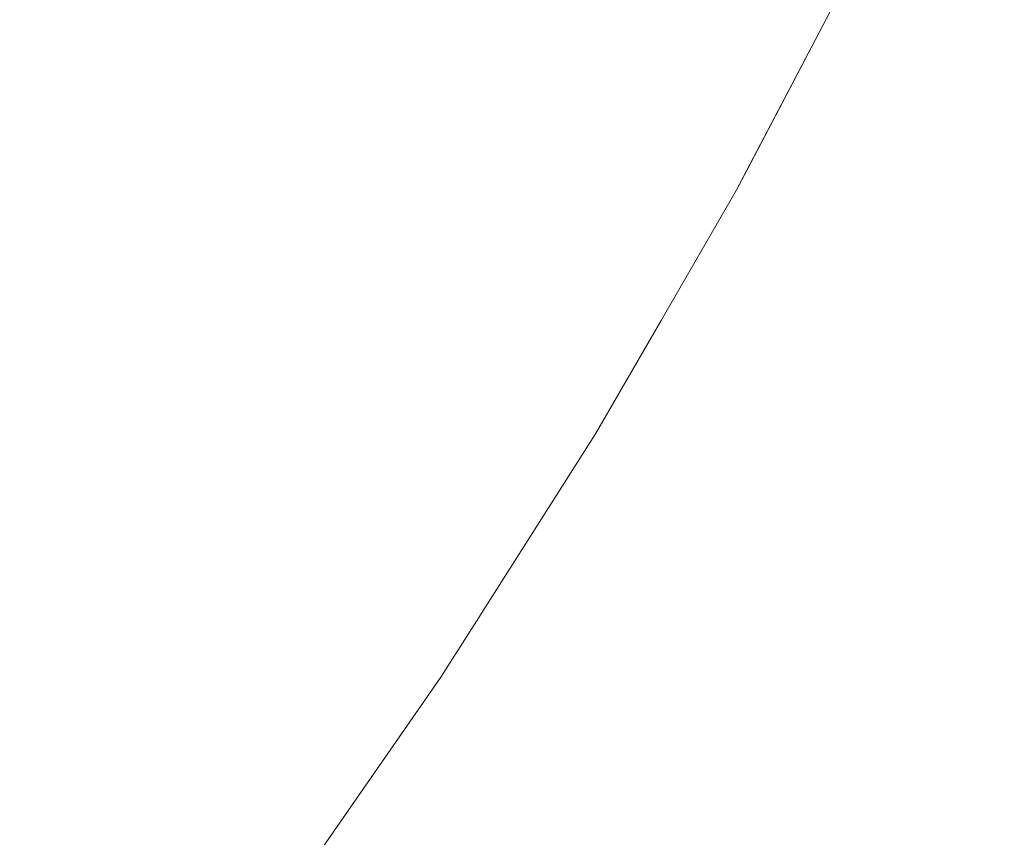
# Model space of a CAD drawing. Header units: centimetres. Extents: x -35.1 to 36.2, y 4.2 to 6.
# Tile 245 of 256: x 12.2293 to 12.2554, y 4.607 to 4.6286. Entities that reach past the tile are written whole.
import ezdxf

# ---------------------------------------------------------------- set-up
doc = ezdxf.new("R2010")
doc.units = ezdxf.units.CM
doc.header["$LTSCALE"] = 2.54
doc.layers.add('Lucido design-1', color=7, linetype='Continuous')

# ---------------------------------------------------------------- blocks, each defined once
blk = doc.blocks.new('Gruppo-4-1')
at = {"color": 7, "linetype": 'Continuous', "lineweight": 9}
blk.add_3dface([(-34.952766, 5.900212, -2276.22217), (-34.952766, 4.300212, -2276.22217), (36.079692, 4.300212, -2276.22217), (36.079692, 5.900212, -2276.22217)], dxfattribs=at)
for points, invisible_edges in [([(36.079692, 5.900212, -2277.02217), (36.079692, 4.300212, -2277.02217), (12.189936, 4.435582, -2277.02217), (12.20771, 4.443118, -2277.02217)], 10), ([(36.079692, 5.900212, -2277.02217), (12.20771, 4.443118, -2277.02217), (12.224572, 4.451133, -2277.02217)], 9), ([(36.079692, 5.900212, -2277.02217), (12.224572, 4.451133, -2277.02217), (12.22936, 4.453664, -2277.02217)], 9), ([(12.22936, 4.453664, -2277.02217), (12.240507, 4.459557, -2277.02217), (36.079692, 5.900212, -2277.02217)], 10), ([(36.079692, 5.900212, -2277.02217), (12.240507, 4.459557, -2277.02217), (12.255509, 4.468325, -2277.02217)], 9), ([(12.236152, 4.628414, -2276.678496), (12.234752, 4.628842, -2276.676241), (12.23674, 4.632594, -2276.676241), (12.238151, 4.63219, -2276.678496)], 15), ([(12.252671, 4.632539, -2276.923745), (12.250708, 4.62859, -2276.923745), (12.251656, 4.6305, -2276.92217)], 11), ([(12.252671, 4.632539, -2276.923745), (12.252719, 4.632526, -2276.925344), (12.250756, 4.628576, -2276.925344), (12.250708, 4.62859, -2276.923745)], 15), ([(12.250837, 4.628553, -2276.926967), (12.250756, 4.628576, -2276.925344), (12.252719, 4.632526, -2276.925344), (12.2528, 4.632504, -2276.926967)], 15), ([(12.2528, 4.632504, -2276.926967), (12.252917, 4.632473, -2276.928615), (12.250953, 4.62852, -2276.928615), (12.250837, 4.628553, -2276.926967)], 15), ([(12.251105, 4.628476, -2276.930287), (12.250953, 4.62852, -2276.928615), (12.252917, 4.632473, -2276.928615), (12.253071, 4.632432, -2276.930287)], 15), ([(12.253071, 4.632432, -2276.930287), (12.253263, 4.63238, -2276.931982), (12.251296, 4.628421, -2276.931982), (12.251105, 4.628476, -2276.930287)], 15), ([(12.251526, 4.628355, -2276.933702), (12.251296, 4.628421, -2276.931982), (12.253263, 4.63238, -2276.931982), (12.253495, 4.632318, -2276.933702)], 15), ([(12.238151, 4.63219, -2276.678496), (12.239486, 4.631807, -2276.680769), (12.237476, 4.62801, -2276.680769), (12.236152, 4.628414, -2276.678496)], 15), ([(12.253495, 4.632318, -2276.933702), (12.25377, 4.632244, -2276.935444), (12.251798, 4.628277, -2276.935444), (12.251526, 4.628355, -2276.933702)], 15), ([(12.252114, 4.628187, -2276.93721), (12.251798, 4.628277, -2276.935444), (12.25377, 4.632244, -2276.935444), (12.254087, 4.632158, -2276.93721)], 15), ([(12.254087, 4.632158, -2276.93721), (12.254451, 4.632061, -2276.938998), (12.252474, 4.628083, -2276.938998), (12.252114, 4.628187, -2276.93721)], 15), ([(12.252882, 4.627966, -2276.940809), (12.252474, 4.628083, -2276.938998), (12.254451, 4.632061, -2276.938998), (12.254861, 4.63195, -2276.940809)], 15), ([(12.254861, 4.63195, -2276.940809), (12.255321, 4.631827, -2276.942641), (12.253338, 4.627836, -2276.942641), (12.252882, 4.627966, -2276.940809)], 15), ([(12.253845, 4.62769, -2276.944493), (12.253338, 4.627836, -2276.942641), (12.255321, 4.631827, -2276.942641), (12.255832, 4.63169, -2276.944493)], 15), ([(12.238723, 4.62763, -2276.683058), (12.237476, 4.62801, -2276.680769), (12.239486, 4.631807, -2276.680769), (12.240743, 4.631446, -2276.683058)], 15), ([(12.255832, 4.63169, -2276.944493), (12.256396, 4.631538, -2276.946366), (12.254404, 4.62753, -2276.946366), (12.253845, 4.62769, -2276.944493)], 15), ([(12.240743, 4.631446, -2276.683058), (12.241923, 4.631108, -2276.68536), (12.239893, 4.627273, -2276.68536), (12.238723, 4.62763, -2276.683058)], 15), ([(12.255018, 4.627354, -2276.948259), (12.254404, 4.62753, -2276.946366), (12.256396, 4.631538, -2276.946366), (12.257015, 4.631372, -2276.948259)], 15), ([(12.257015, 4.631372, -2276.948259), (12.257691, 4.63119, -2276.95017), (12.255689, 4.627162, -2276.95017), (12.255018, 4.627354, -2276.948259)], 15), ([(12.240986, 4.626939, -2276.687674), (12.239893, 4.627273, -2276.68536), (12.241923, 4.631108, -2276.68536), (12.243026, 4.630792, -2276.687674)], 15), ([(12.2301, 4.630261, -2276.669608), (12.228017, 4.626562, -2276.669608), (12.226333, 4.627108, -2276.667449), (12.2284, 4.63078, -2276.667449)], 15), ([(12.243026, 4.630792, -2276.687674), (12.244051, 4.630498, -2276.689995), (12.242003, 4.626629, -2276.689995), (12.240986, 4.626939, -2276.687674)], 15), ([(12.231725, 4.629765, -2276.671794), (12.229628, 4.62604, -2276.671794), (12.228017, 4.626562, -2276.669608), (12.2301, 4.630261, -2276.669608)], 15), ([(12.242943, 4.626342, -2276.692323), (12.242003, 4.626629, -2276.689995), (12.244051, 4.630498, -2276.689995), (12.245, 4.630226, -2276.692323)], 15), ([(12.251656, 4.6305, -2276.92217), (12.248578, 4.624625, -2276.92217), (12.248289, 4.624074, -2276.72217), (12.250665, 4.628609, -2276.72217)], 10), ([(12.248578, 4.624625, -2276.92217), (12.251656, 4.6305, -2276.92217), (12.250708, 4.62859, -2276.923745)], 10), ([(12.245, 4.630226, -2276.692323), (12.245872, 4.629976, -2276.694654), (12.243808, 4.626078, -2276.694654), (12.242943, 4.626342, -2276.692323)], 15), ([(12.233277, 4.629292, -2276.674006), (12.231165, 4.625542, -2276.674006), (12.229628, 4.62604, -2276.671794), (12.231725, 4.629765, -2276.671794)], 15), ([(12.244597, 4.625837, -2276.696987), (12.243808, 4.626078, -2276.694654), (12.245872, 4.629976, -2276.694654), (12.246668, 4.629748, -2276.696987)], 15), ([(12.246668, 4.629748, -2276.696987), (12.247388, 4.629541, -2276.699319), (12.245312, 4.625619, -2276.699319), (12.244597, 4.625837, -2276.696987)], 15), ([(12.245952, 4.625423, -2276.701649), (12.245312, 4.625619, -2276.699319), (12.247388, 4.629541, -2276.699319), (12.248035, 4.629356, -2276.701649)], 15), ([(12.234752, 4.628842, -2276.676241), (12.232627, 4.625067, -2276.676241), (12.231165, 4.625542, -2276.674006), (12.233277, 4.629292, -2276.674006)], 15), ([(12.248035, 4.629356, -2276.701649), (12.248608, 4.629192, -2276.703974), (12.246521, 4.62525, -2276.703974), (12.245952, 4.625423, -2276.701649)], 15), ([(12.247017, 4.625099, -2276.706291), (12.246521, 4.62525, -2276.703974), (12.248608, 4.629192, -2276.703974), (12.249108, 4.629048, -2276.706291)], 15), ([(12.249108, 4.629048, -2276.706291), (12.249538, 4.628925, -2276.7086), (12.247443, 4.624969, -2276.7086), (12.247017, 4.625099, -2276.706291)], 15), ([(12.234014, 4.624618, -2276.678496), (12.232627, 4.625067, -2276.676241), (12.234752, 4.628842, -2276.676241), (12.236152, 4.628414, -2276.678496)], 15), ([(12.247799, 4.62486, -2276.710899), (12.247443, 4.624969, -2276.7086), (12.249538, 4.628925, -2276.7086), (12.249897, 4.628822, -2276.710899)], 15), ([(12.249897, 4.628822, -2276.710899), (12.250188, 4.628739, -2276.713185), (12.248087, 4.624772, -2276.713185), (12.247799, 4.62486, -2276.710899)], 15), ([(12.248309, 4.624704, -2276.715456), (12.248087, 4.624772, -2276.713185), (12.250188, 4.628739, -2276.713185), (12.250411, 4.628675, -2276.715456)], 15), ([(12.250665, 4.628609, -2276.72217), (12.248289, 4.624074, -2276.72217), (12.248558, 4.624628, -2276.71995)], 10), ([(12.250411, 4.628675, -2276.715456), (12.250569, 4.62863, -2276.717712), (12.248465, 4.624657, -2276.717712), (12.248309, 4.624704, -2276.715456)], 15), ([(12.248558, 4.624628, -2276.71995), (12.248465, 4.624657, -2276.717712), (12.250569, 4.62863, -2276.717712), (12.250662, 4.628603, -2276.71995)], 15), ([(12.248558, 4.624628, -2276.71995), (12.250662, 4.628603, -2276.71995), (12.250665, 4.628609, -2276.72217)], 11), ([(12.250708, 4.62859, -2276.923745), (12.248604, 4.624614, -2276.923745), (12.248578, 4.624625, -2276.92217)], 11), ([(12.250708, 4.62859, -2276.923745), (12.250756, 4.628576, -2276.925344), (12.248651, 4.6246, -2276.925344), (12.248604, 4.624614, -2276.923745)], 15), ([(12.248731, 4.624576, -2276.926967), (12.248651, 4.6246, -2276.925344), (12.250756, 4.628576, -2276.925344), (12.250837, 4.628553, -2276.926967)], 15), ([(12.250837, 4.628553, -2276.926967), (12.250953, 4.62852, -2276.928615), (12.248846, 4.62454, -2276.928615), (12.248731, 4.624576, -2276.926967)], 15), ([(12.248997, 4.624494, -2276.930287), (12.248846, 4.62454, -2276.928615), (12.250953, 4.62852, -2276.928615), (12.251105, 4.628476, -2276.930287)], 15), ([(12.251105, 4.628476, -2276.930287), (12.251296, 4.628421, -2276.931982), (12.249186, 4.624437, -2276.931982), (12.248997, 4.624494, -2276.930287)], 15), ([(12.236152, 4.628414, -2276.678496), (12.237476, 4.62801, -2276.680769), (12.235326, 4.624192, -2276.680769), (12.234014, 4.624618, -2276.678496)], 15), ([(12.249414, 4.624367, -2276.933702), (12.249186, 4.624437, -2276.931982), (12.251296, 4.628421, -2276.931982), (12.251526, 4.628355, -2276.933702)], 15), ([(12.251526, 4.628355, -2276.933702), (12.251798, 4.628277, -2276.935444), (12.249684, 4.624285, -2276.935444), (12.249414, 4.624367, -2276.933702)], 15), ([(12.249997, 4.624189, -2276.93721), (12.249684, 4.624285, -2276.935444), (12.251798, 4.628277, -2276.935444), (12.252114, 4.628187, -2276.93721)], 15), ([(12.252114, 4.628187, -2276.93721), (12.252474, 4.628083, -2276.938998), (12.250354, 4.62408, -2276.938998), (12.249997, 4.624189, -2276.93721)], 15), ([(12.236561, 4.623792, -2276.683058), (12.235326, 4.624192, -2276.680769), (12.237476, 4.62801, -2276.680769), (12.238723, 4.62763, -2276.683058)], 15), ([(12.250758, 4.623957, -2276.940809), (12.250354, 4.62408, -2276.938998), (12.252474, 4.628083, -2276.938998), (12.252882, 4.627966, -2276.940809)], 15), ([(12.252882, 4.627966, -2276.940809), (12.253338, 4.627836, -2276.942641), (12.251211, 4.623819, -2276.942641), (12.250758, 4.623957, -2276.940809)], 15), ([(12.251714, 4.623665, -2276.944493), (12.251211, 4.623819, -2276.942641), (12.253338, 4.627836, -2276.942641), (12.253845, 4.62769, -2276.944493)], 15), ([(12.253845, 4.62769, -2276.944493), (12.254404, 4.62753, -2276.946366), (12.252268, 4.623496, -2276.946366), (12.251714, 4.623665, -2276.944493)], 15), ([(12.238723, 4.62763, -2276.683058), (12.239893, 4.627273, -2276.68536), (12.237721, 4.623416, -2276.68536), (12.236561, 4.623792, -2276.683058)], 15), ([(12.252877, 4.62331, -2276.948259), (12.252268, 4.623496, -2276.946366), (12.254404, 4.62753, -2276.946366), (12.255018, 4.627354, -2276.948259)], 15), ([(12.238804, 4.623064, -2276.687674), (12.237721, 4.623416, -2276.68536), (12.239893, 4.627273, -2276.68536), (12.240986, 4.626939, -2276.687674)], 15), ([(12.255018, 4.627354, -2276.948259), (12.255689, 4.627162, -2276.95017), (12.253542, 4.623107, -2276.95017), (12.252877, 4.62331, -2276.948259)], 15), ([(12.254265, 4.622887, -2276.952099), (12.253542, 4.623107, -2276.95017), (12.255689, 4.627162, -2276.95017), (12.256418, 4.626953, -2276.952099)], 15), ([(12.240986, 4.626939, -2276.687674), (12.242003, 4.626629, -2276.689995), (12.239811, 4.622738, -2276.689995), (12.238804, 4.623064, -2276.687674)], 15), ([(12.256418, 4.626953, -2276.952099), (12.257207, 4.626726, -2276.954044), (12.255048, 4.622648, -2276.954044), (12.254265, 4.622887, -2276.952099)], 15), ([(12.240743, 4.622435, -2276.692323), (12.239811, 4.622738, -2276.689995), (12.242003, 4.626629, -2276.689995), (12.242943, 4.626342, -2276.692323)], 15), ([(12.255892, 4.62239, -2276.956004), (12.255048, 4.622648, -2276.954044), (12.257207, 4.626726, -2276.954044), (12.258059, 4.626482, -2276.956004)], 15), ([(12.225794, 4.622845, -2276.669608), (12.228017, 4.626562, -2276.669608), (12.229628, 4.62604, -2276.671794), (12.22739, 4.622296, -2276.671794)], 15), ([(12.242943, 4.626342, -2276.692323), (12.243808, 4.626078, -2276.694654), (12.2416, 4.622158, -2276.694654), (12.240743, 4.622435, -2276.692323)], 15), ([(12.242382, 4.621904, -2276.696987), (12.2416, 4.622158, -2276.694654), (12.243808, 4.626078, -2276.694654), (12.244597, 4.625837, -2276.696987)], 15), ([(12.228912, 4.621773, -2276.674006), (12.22739, 4.622296, -2276.671794), (12.229628, 4.62604, -2276.671794), (12.231165, 4.625542, -2276.674006)], 15), ([(12.244597, 4.625837, -2276.696987), (12.245312, 4.625619, -2276.699319), (12.24309, 4.621674, -2276.699319), (12.242382, 4.621904, -2276.696987)], 15), ([(12.243725, 4.621468, -2276.701649), (12.24309, 4.621674, -2276.699319), (12.245312, 4.625619, -2276.699319), (12.245952, 4.625423, -2276.701649)], 15), ([(12.231165, 4.625542, -2276.674006), (12.232627, 4.625067, -2276.676241), (12.23036, 4.621275, -2276.676241), (12.228912, 4.621773, -2276.674006)], 15), ([(12.245952, 4.625423, -2276.701649), (12.246521, 4.62525, -2276.703974), (12.244288, 4.621286, -2276.703974), (12.243725, 4.621468, -2276.701649)], 15), ([(12.231733, 4.620802, -2276.678496), (12.23036, 4.621275, -2276.676241), (12.232627, 4.625067, -2276.676241), (12.234014, 4.624618, -2276.678496)], 15), ([(12.24478, 4.621126, -2276.706291), (12.244288, 4.621286, -2276.703974), (12.246521, 4.62525, -2276.703974), (12.247017, 4.625099, -2276.706291)], 15), ([(12.247017, 4.625099, -2276.706291), (12.247443, 4.624969, -2276.7086), (12.245202, 4.62099, -2276.7086), (12.24478, 4.621126, -2276.706291)], 15), ([(12.245555, 4.620875, -2276.710899), (12.245202, 4.62099, -2276.7086), (12.247443, 4.624969, -2276.7086), (12.247799, 4.62486, -2276.710899)], 15), ([(12.247799, 4.62486, -2276.710899), (12.248087, 4.624772, -2276.713185), (12.245841, 4.620783, -2276.713185), (12.245555, 4.620875, -2276.710899)], 15), ([(12.234014, 4.624618, -2276.678496), (12.235326, 4.624192, -2276.680769), (12.233032, 4.620356, -2276.680769), (12.231733, 4.620802, -2276.678496)], 15), ([(12.24606, 4.620711, -2276.715456), (12.245841, 4.620783, -2276.713185), (12.248087, 4.624772, -2276.713185), (12.248309, 4.624704, -2276.715456)], 15), ([(12.248309, 4.624704, -2276.715456), (12.248465, 4.624657, -2276.717712), (12.246215, 4.620661, -2276.717712), (12.24606, 4.620711, -2276.715456)], 15), ([(12.246307, 4.620631, -2276.71995), (12.246215, 4.620661, -2276.717712), (12.248465, 4.624657, -2276.717712), (12.248558, 4.624628, -2276.71995)], 15), ([(12.246307, 4.620631, -2276.71995), (12.248558, 4.624628, -2276.71995), (12.248289, 4.624074, -2276.72217)], 11), ([(12.248289, 4.624074, -2276.92217), (12.248604, 4.624614, -2276.923745), (12.246352, 4.620617, -2276.923745)], 11), ([(12.248604, 4.624614, -2276.923745), (12.248651, 4.6246, -2276.925344), (12.246399, 4.620602, -2276.925344), (12.246352, 4.620617, -2276.923745)], 15), ([(12.246478, 4.620576, -2276.926967), (12.246399, 4.620602, -2276.925344), (12.248651, 4.6246, -2276.925344), (12.248731, 4.624576, -2276.926967)], 15), ([(12.248731, 4.624576, -2276.926967), (12.248846, 4.62454, -2276.928615), (12.246592, 4.620539, -2276.928615), (12.246478, 4.620576, -2276.926967)], 15), ([(12.246742, 4.62049, -2276.930287), (12.246592, 4.620539, -2276.928615), (12.248846, 4.62454, -2276.928615), (12.248997, 4.624494, -2276.930287)], 15), ([(12.248289, 4.624074, -2276.92217), (12.248578, 4.624625, -2276.92217), (12.248604, 4.624614, -2276.923745)], 10), ([(12.248578, 4.624625, -2276.92217), (12.248289, 4.624074, -2276.92217), (12.248289, 4.624074, -2276.72217)], 10), ([(12.248997, 4.624494, -2276.930287), (12.249186, 4.624437, -2276.931982), (12.246929, 4.62043, -2276.931982), (12.246742, 4.62049, -2276.930287)], 15), ([(12.247156, 4.620356, -2276.933702), (12.246929, 4.62043, -2276.931982), (12.249186, 4.624437, -2276.931982), (12.249414, 4.624367, -2276.933702)], 15), ([(12.249414, 4.624367, -2276.933702), (12.249684, 4.624285, -2276.935444), (12.247423, 4.620269, -2276.935444), (12.247156, 4.620356, -2276.933702)], 15), ([(12.247733, 4.620169, -2276.93721), (12.247423, 4.620269, -2276.935444), (12.249684, 4.624285, -2276.935444), (12.249997, 4.624189, -2276.93721)], 15), ([(12.234255, 4.619935, -2276.683058), (12.233032, 4.620356, -2276.680769), (12.235326, 4.624192, -2276.680769), (12.236561, 4.623792, -2276.683058)], 15), ([(12.246352, 4.620617, -2276.923745), (12.246304, 4.620641, -2276.92217), (12.248289, 4.624074, -2276.92217)], 9), ([(12.246304, 4.620641, -2276.72217), (12.248289, 4.624074, -2276.72217), (12.248289, 4.624074, -2276.92217), (12.246304, 4.620641, -2276.92217)], 10), ([(12.248289, 4.624074, -2276.72217), (12.246304, 4.620641, -2276.72217), (12.246307, 4.620631, -2276.71995)], 10), ([(12.249997, 4.624189, -2276.93721), (12.250354, 4.62408, -2276.938998), (12.248087, 4.620054, -2276.938998), (12.247733, 4.620169, -2276.93721)], 15), ([(12.248488, 4.619924, -2276.940809), (12.248087, 4.620054, -2276.938998), (12.250354, 4.62408, -2276.938998), (12.250758, 4.623957, -2276.940809)], 15), ([(12.236561, 4.623792, -2276.683058), (12.237721, 4.623416, -2276.68536), (12.235403, 4.61954, -2276.68536), (12.234255, 4.619935, -2276.683058)], 15), ([(12.250758, 4.623957, -2276.940809), (12.251211, 4.623819, -2276.942641), (12.248936, 4.619779, -2276.942641), (12.248488, 4.619924, -2276.940809)], 15), ([(12.249434, 4.619617, -2276.944493), (12.248936, 4.619779, -2276.942641), (12.251211, 4.623819, -2276.942641), (12.251714, 4.623665, -2276.944493)], 15), ([(12.251714, 4.623665, -2276.944493), (12.252268, 4.623496, -2276.946366), (12.249984, 4.619439, -2276.946366), (12.249434, 4.619617, -2276.944493)], 15), ([(12.250587, 4.619243, -2276.948259), (12.249984, 4.619439, -2276.946366), (12.252268, 4.623496, -2276.946366), (12.252877, 4.62331, -2276.948259)], 15), ([(12.236476, 4.619171, -2276.687674), (12.235403, 4.61954, -2276.68536), (12.237721, 4.623416, -2276.68536), (12.238804, 4.623064, -2276.687674)], 15), ([(12.252877, 4.62331, -2276.948259), (12.253542, 4.623107, -2276.95017), (12.251246, 4.61903, -2276.95017), (12.250587, 4.619243, -2276.948259)], 15), ([(12.238804, 4.623064, -2276.687674), (12.239811, 4.622738, -2276.689995), (12.237474, 4.618828, -2276.689995), (12.236476, 4.619171, -2276.687674)], 15), ([(12.251962, 4.618797, -2276.952099), (12.251246, 4.61903, -2276.95017), (12.253542, 4.623107, -2276.95017), (12.254265, 4.622887, -2276.952099)], 15), ([(12.238396, 4.61851, -2276.692323), (12.237474, 4.618828, -2276.689995), (12.239811, 4.622738, -2276.689995), (12.240743, 4.622435, -2276.692323)], 15), ([(12.254265, 4.622887, -2276.952099), (12.255048, 4.622648, -2276.954044), (12.252738, 4.618546, -2276.954044), (12.251962, 4.618797, -2276.952099)], 15), ([(12.240743, 4.622435, -2276.692323), (12.2416, 4.622158, -2276.694654), (12.239245, 4.618218, -2276.694654), (12.238396, 4.61851, -2276.692323)], 15), ([(12.253575, 4.618275, -2276.956004), (12.252738, 4.618546, -2276.954044), (12.255048, 4.622648, -2276.954044), (12.255892, 4.62239, -2276.956004)], 15), ([(12.255892, 4.62239, -2276.956004), (12.256801, 4.622113, -2276.957979), (12.254475, 4.617983, -2276.957979), (12.253575, 4.618275, -2276.956004)], 15), ([(12.240019, 4.617952, -2276.696987), (12.239245, 4.618218, -2276.694654), (12.2416, 4.622158, -2276.694654), (12.242382, 4.621904, -2276.696987)], 15), ([(12.255441, 4.61767, -2276.959966), (12.254475, 4.617983, -2276.957979), (12.256801, 4.622113, -2276.957979), (12.257775, 4.621815, -2276.959966)], 15), ([(12.228912, 4.621773, -2276.674006), (12.23036, 4.621275, -2276.676241), (12.227946, 4.617467, -2276.676241), (12.226514, 4.617989, -2276.674006)], 15), ([(12.242382, 4.621904, -2276.696987), (12.24309, 4.621674, -2276.699319), (12.24072, 4.617711, -2276.699319), (12.240019, 4.617952, -2276.696987)], 15), ([(12.241349, 4.617494, -2276.701649), (12.24072, 4.617711, -2276.699319), (12.24309, 4.621674, -2276.699319), (12.243725, 4.621468, -2276.701649)], 15), ([(12.243725, 4.621468, -2276.701649), (12.244288, 4.621286, -2276.703974), (12.241907, 4.617302, -2276.703974), (12.241349, 4.617494, -2276.701649)], 15), ([(12.229306, 4.616972, -2276.678496), (12.227946, 4.617467, -2276.676241), (12.23036, 4.621275, -2276.676241), (12.231733, 4.620802, -2276.678496)], 15), ([(12.242394, 4.617135, -2276.706291), (12.241907, 4.617302, -2276.703974), (12.244288, 4.621286, -2276.703974), (12.24478, 4.621126, -2276.706291)], 15), ([(12.24478, 4.621126, -2276.706291), (12.245202, 4.62099, -2276.7086), (12.242812, 4.616991, -2276.7086), (12.242394, 4.617135, -2276.706291)], 15), ([(12.243161, 4.616871, -2276.710899), (12.242812, 4.616991, -2276.7086), (12.245202, 4.62099, -2276.7086), (12.245555, 4.620875, -2276.710899)], 15), ([(12.245555, 4.620875, -2276.710899), (12.245841, 4.620783, -2276.713185), (12.243444, 4.616774, -2276.713185), (12.243161, 4.616871, -2276.710899)], 15), ([(12.231733, 4.620802, -2276.678496), (12.233032, 4.620356, -2276.680769), (12.230591, 4.616503, -2276.680769), (12.229306, 4.616972, -2276.678496)], 15), ([(12.243661, 4.616699, -2276.715456), (12.243444, 4.616774, -2276.713185), (12.245841, 4.620783, -2276.713185), (12.24606, 4.620711, -2276.715456)], 15), ([(12.24606, 4.620711, -2276.715456), (12.246215, 4.620661, -2276.717712), (12.243815, 4.616646, -2276.717712), (12.243661, 4.616699, -2276.715456)], 15), ([(12.243906, 4.616615, -2276.71995), (12.243815, 4.616646, -2276.717712), (12.246215, 4.620661, -2276.717712), (12.246307, 4.620631, -2276.71995)], 15), ([(12.244569, 4.617641, -2276.72217), (12.243906, 4.616615, -2276.71995), (12.246307, 4.620631, -2276.71995)], 11), ([(12.246352, 4.620617, -2276.923745), (12.243951, 4.616599, -2276.923745), (12.244569, 4.617641, -2276.92217)], 11), ([(12.246352, 4.620617, -2276.923745), (12.246399, 4.620602, -2276.925344), (12.243997, 4.616584, -2276.925344), (12.243951, 4.616599, -2276.923745)], 15), ([(12.244569, 4.617641, -2276.92217), (12.246304, 4.620641, -2276.92217), (12.246352, 4.620617, -2276.923745)], 10), ([(12.246304, 4.620641, -2276.92217), (12.244569, 4.617641, -2276.92217), (12.244569, 4.617641, -2276.72217), (12.246304, 4.620641, -2276.72217)], 10), ([(12.246307, 4.620631, -2276.71995), (12.246304, 4.620641, -2276.72217), (12.244569, 4.617641, -2276.72217)], 9), ([(12.231801, 4.616062, -2276.683058), (12.230591, 4.616503, -2276.680769), (12.233032, 4.620356, -2276.680769), (12.234255, 4.619935, -2276.683058)], 15), ([(12.244076, 4.616556, -2276.926967), (12.243997, 4.616584, -2276.925344), (12.246399, 4.620602, -2276.925344), (12.246478, 4.620576, -2276.926967)], 15), ([(12.246478, 4.620576, -2276.926967), (12.246592, 4.620539, -2276.928615), (12.244188, 4.616518, -2276.928615), (12.244076, 4.616556, -2276.926967)], 15), ([(12.244337, 4.616467, -2276.930287), (12.244188, 4.616518, -2276.928615), (12.246592, 4.620539, -2276.928615), (12.246742, 4.62049, -2276.930287)], 15), ([(12.246742, 4.62049, -2276.930287), (12.246929, 4.62043, -2276.931982), (12.244522, 4.616403, -2276.931982), (12.244337, 4.616467, -2276.930287)], 15), ([(12.244746, 4.616326, -2276.933702), (12.244522, 4.616403, -2276.931982), (12.246929, 4.62043, -2276.931982), (12.247156, 4.620356, -2276.933702)], 15), ([(12.247156, 4.620356, -2276.933702), (12.247423, 4.620269, -2276.935444), (12.245011, 4.616235, -2276.935444), (12.244746, 4.616326, -2276.933702)], 15), ([(12.245318, 4.616129, -2276.93721), (12.245011, 4.616235, -2276.935444), (12.247423, 4.620269, -2276.935444), (12.247733, 4.620169, -2276.93721)], 15), ([(12.247733, 4.620169, -2276.93721), (12.248087, 4.620054, -2276.938998), (12.245669, 4.616008, -2276.938998), (12.245318, 4.616129, -2276.93721)], 15), ([(12.234255, 4.619935, -2276.683058), (12.235403, 4.61954, -2276.68536), (12.232937, 4.615648, -2276.68536), (12.231801, 4.616062, -2276.683058)], 15), ([(12.246065, 4.615872, -2276.940809), (12.245669, 4.616008, -2276.938998), (12.248087, 4.620054, -2276.938998), (12.248488, 4.619924, -2276.940809)], 15), ([(12.248488, 4.619924, -2276.940809), (12.248936, 4.619779, -2276.942641), (12.246509, 4.615719, -2276.942641), (12.246065, 4.615872, -2276.940809)], 15), ([(12.247002, 4.61555, -2276.944493), (12.246509, 4.615719, -2276.942641), (12.248936, 4.619779, -2276.942641), (12.249434, 4.619617, -2276.944493)], 15), ([(12.249434, 4.619617, -2276.944493), (12.249984, 4.619439, -2276.946366), (12.247547, 4.615362, -2276.946366), (12.247002, 4.61555, -2276.944493)], 15), ([(12.233999, 4.615261, -2276.687674), (12.232937, 4.615648, -2276.68536), (12.235403, 4.61954, -2276.68536), (12.236476, 4.619171, -2276.687674)], 15), ([(12.248144, 4.615157, -2276.948259), (12.247547, 4.615362, -2276.946366), (12.249984, 4.619439, -2276.946366), (12.250587, 4.619243, -2276.948259)], 15), ([(12.236476, 4.619171, -2276.687674), (12.237474, 4.618828, -2276.689995), (12.234986, 4.614902, -2276.689995), (12.233999, 4.615261, -2276.687674)], 15), ([(12.250587, 4.619243, -2276.948259), (12.251246, 4.61903, -2276.95017), (12.248796, 4.614932, -2276.95017), (12.248144, 4.615157, -2276.948259)], 15), ([(12.235899, 4.614569, -2276.692323), (12.234986, 4.614902, -2276.689995), (12.237474, 4.618828, -2276.689995), (12.238396, 4.61851, -2276.692323)], 15), ([(12.249506, 4.614688, -2276.952099), (12.248796, 4.614932, -2276.95017), (12.251246, 4.61903, -2276.95017), (12.251962, 4.618797, -2276.952099)], 15), ([(12.251962, 4.618797, -2276.952099), (12.252738, 4.618546, -2276.954044), (12.250274, 4.614424, -2276.954044), (12.249506, 4.614688, -2276.952099)], 15), ([(12.251103, 4.614139, -2276.956004), (12.250274, 4.614424, -2276.954044), (12.252738, 4.618546, -2276.954044), (12.253575, 4.618275, -2276.956004)], 15), ([(12.238396, 4.61851, -2276.692323), (12.239245, 4.618218, -2276.694654), (12.236738, 4.614263, -2276.694654), (12.235899, 4.614569, -2276.692323)], 15), ([(12.253575, 4.618275, -2276.956004), (12.254475, 4.617983, -2276.957979), (12.251994, 4.613832, -2276.957979), (12.251103, 4.614139, -2276.956004)], 15), ([(12.237504, 4.613984, -2276.696987), (12.236738, 4.614263, -2276.694654), (12.239245, 4.618218, -2276.694654), (12.240019, 4.617952, -2276.696987)], 15), ([(12.240019, 4.617952, -2276.696987), (12.24072, 4.617711, -2276.699319), (12.238198, 4.613731, -2276.699319), (12.237504, 4.613984, -2276.696987)], 15), ([(12.25295, 4.613504, -2276.959966), (12.251994, 4.613832, -2276.957979), (12.254475, 4.617983, -2276.957979), (12.255441, 4.61767, -2276.959966)], 15), ([(12.238821, 4.613504, -2276.701649), (12.238198, 4.613731, -2276.699319), (12.24072, 4.617711, -2276.699319), (12.241349, 4.617494, -2276.701649)], 15), ([(12.241349, 4.617494, -2276.701649), (12.241907, 4.617302, -2276.703974), (12.239372, 4.613303, -2276.703974), (12.238821, 4.613504, -2276.701649)], 15), ([(12.243906, 4.616615, -2276.71995), (12.244569, 4.617641, -2276.72217), (12.241357, 4.612586, -2276.72217), (12.24135, 4.612582, -2276.71995)], 13), ([(12.241395, 4.612566, -2276.923745), (12.241357, 4.612586, -2276.92217), (12.244569, 4.617641, -2276.92217), (12.243951, 4.616599, -2276.923745)], 13), ([(12.241357, 4.612586, -2276.72217), (12.244569, 4.617641, -2276.72217), (12.244569, 4.617641, -2276.92217), (12.241357, 4.612586, -2276.92217)], 10), ([(12.255441, 4.61767, -2276.959966), (12.256473, 4.617335, -2276.961965), (12.253973, 4.613152, -2276.961965), (12.25295, 4.613504, -2276.959966)], 15), ([(12.239854, 4.613127, -2276.706291), (12.239372, 4.613303, -2276.703974), (12.241907, 4.617302, -2276.703974), (12.242394, 4.617135, -2276.706291)], 15), ([(12.255063, 4.612777, -2276.963974), (12.253973, 4.613152, -2276.961965), (12.256473, 4.617335, -2276.961965), (12.257575, 4.616978, -2276.963974)], 15), ([(12.229306, 4.616972, -2276.678496), (12.230591, 4.616503, -2276.680769), (12.227998, 4.612639, -2276.680769), (12.226727, 4.613129, -2276.678496)], 15), ([(12.242394, 4.617135, -2276.706291), (12.242812, 4.616991, -2276.7086), (12.240267, 4.612977, -2276.7086), (12.239854, 4.613127, -2276.706291)], 15), ([(12.240613, 4.612851, -2276.710899), (12.240267, 4.612977, -2276.7086), (12.242812, 4.616991, -2276.7086), (12.243161, 4.616871, -2276.710899)], 15), ([(12.257575, 4.616978, -2276.963974), (12.258747, 4.616597, -2276.96599), (12.256224, 4.612377, -2276.96599), (12.255063, 4.612777, -2276.963974)], 15), ([(12.243161, 4.616871, -2276.710899), (12.243444, 4.616774, -2276.713185), (12.240893, 4.612749, -2276.713185), (12.240613, 4.612851, -2276.710899)], 15), ([(12.241108, 4.61267, -2276.715456), (12.240893, 4.612749, -2276.713185), (12.243444, 4.616774, -2276.713185), (12.243661, 4.616699, -2276.715456)], 15), ([(12.229195, 4.612178, -2276.683058), (12.227998, 4.612639, -2276.680769), (12.230591, 4.616503, -2276.680769), (12.231801, 4.616062, -2276.683058)], 15), ([(12.243661, 4.616699, -2276.715456), (12.243815, 4.616646, -2276.717712), (12.24126, 4.612615, -2276.717712), (12.241108, 4.61267, -2276.715456)], 15), ([(12.24135, 4.612582, -2276.71995), (12.24126, 4.612615, -2276.717712), (12.243815, 4.616646, -2276.717712), (12.243906, 4.616615, -2276.71995)], 15), ([(12.243951, 4.616599, -2276.923745), (12.243997, 4.616584, -2276.925344), (12.24144, 4.612549, -2276.925344), (12.241395, 4.612566, -2276.923745)], 15), ([(12.241518, 4.612521, -2276.926967), (12.24144, 4.612549, -2276.925344), (12.243997, 4.616584, -2276.925344), (12.244076, 4.616556, -2276.926967)], 15), ([(12.244076, 4.616556, -2276.926967), (12.244188, 4.616518, -2276.928615), (12.24163, 4.61248, -2276.928615), (12.241518, 4.612521, -2276.926967)], 15), ([(12.241776, 4.612427, -2276.930287), (12.24163, 4.61248, -2276.928615), (12.244188, 4.616518, -2276.928615), (12.244337, 4.616467, -2276.930287)], 15), ([(12.244337, 4.616467, -2276.930287), (12.244522, 4.616403, -2276.931982), (12.24196, 4.61236, -2276.931982), (12.241776, 4.612427, -2276.930287)], 15), ([(12.242182, 4.612279, -2276.933702), (12.24196, 4.61236, -2276.931982), (12.244522, 4.616403, -2276.931982), (12.244746, 4.616326, -2276.933702)], 15), ([(12.244746, 4.616326, -2276.933702), (12.245011, 4.616235, -2276.935444), (12.242444, 4.612184, -2276.935444), (12.242182, 4.612279, -2276.933702)], 15), ([(12.242747, 4.612073, -2276.93721), (12.242444, 4.612184, -2276.935444), (12.245011, 4.616235, -2276.935444), (12.245318, 4.616129, -2276.93721)], 15), ([(12.231801, 4.616062, -2276.683058), (12.232937, 4.615648, -2276.68536), (12.230318, 4.611745, -2276.68536), (12.229195, 4.612178, -2276.683058)], 15), ([(12.245318, 4.616129, -2276.93721), (12.245669, 4.616008, -2276.938998), (12.243094, 4.611947, -2276.938998), (12.242747, 4.612073, -2276.93721)], 15), ([(12.243487, 4.611804, -2276.940809), (12.243094, 4.611947, -2276.938998), (12.245669, 4.616008, -2276.938998), (12.246065, 4.615872, -2276.940809)], 15), ([(12.246065, 4.615872, -2276.940809), (12.246509, 4.615719, -2276.942641), (12.243926, 4.611644, -2276.942641), (12.243487, 4.611804, -2276.940809)], 15), ([(12.244414, 4.611466, -2276.944493), (12.243926, 4.611644, -2276.942641), (12.246509, 4.615719, -2276.942641), (12.247002, 4.61555, -2276.944493)], 15), ([(12.231367, 4.61134, -2276.687674), (12.230318, 4.611745, -2276.68536), (12.232937, 4.615648, -2276.68536), (12.233999, 4.615261, -2276.687674)], 15), ([(12.247002, 4.61555, -2276.944493), (12.247547, 4.615362, -2276.946366), (12.244953, 4.611269, -2276.946366), (12.244414, 4.611466, -2276.944493)], 15), ([(12.233999, 4.615261, -2276.687674), (12.234986, 4.614902, -2276.689995), (12.232343, 4.610964, -2276.689995), (12.231367, 4.61134, -2276.687674)], 15), ([(12.245544, 4.611054, -2276.948259), (12.244953, 4.611269, -2276.946366), (12.247547, 4.615362, -2276.946366), (12.248144, 4.615157, -2276.948259)], 15), ([(12.248144, 4.615157, -2276.948259), (12.248796, 4.614932, -2276.95017), (12.246189, 4.610819, -2276.95017), (12.245544, 4.611054, -2276.948259)], 15), ([(12.233246, 4.610616, -2276.692323), (12.232343, 4.610964, -2276.689995), (12.234986, 4.614902, -2276.689995), (12.235899, 4.614569, -2276.692323)], 15), ([(12.246891, 4.610563, -2276.952099), (12.246189, 4.610819, -2276.95017), (12.248796, 4.614932, -2276.95017), (12.249506, 4.614688, -2276.952099)], 15), ([(12.249506, 4.614688, -2276.952099), (12.250274, 4.614424, -2276.954044), (12.247651, 4.610286, -2276.954044), (12.246891, 4.610563, -2276.952099)], 15), ([(12.235899, 4.614569, -2276.692323), (12.236738, 4.614263, -2276.694654), (12.234076, 4.610296, -2276.694654), (12.233246, 4.610616, -2276.692323)], 15), ([(12.248471, 4.609987, -2276.956004), (12.247651, 4.610286, -2276.954044), (12.250274, 4.614424, -2276.954044), (12.251103, 4.614139, -2276.956004)], 15), ([(12.234834, 4.610003, -2276.696987), (12.234076, 4.610296, -2276.694654), (12.236738, 4.614263, -2276.694654), (12.237504, 4.613984, -2276.696987)], 15), ([(12.251103, 4.614139, -2276.956004), (12.251994, 4.613832, -2276.957979), (12.249353, 4.609666, -2276.957979), (12.248471, 4.609987, -2276.956004)], 15), ([(12.237504, 4.613984, -2276.696987), (12.238198, 4.613731, -2276.699319), (12.23552, 4.609739, -2276.699319), (12.234834, 4.610003, -2276.696987)], 15), ([(12.236135, 4.609502, -2276.701649), (12.23552, 4.609739, -2276.699319), (12.238198, 4.613731, -2276.699319), (12.238821, 4.613504, -2276.701649)], 15), ([(12.250299, 4.609321, -2276.959966), (12.249353, 4.609666, -2276.957979), (12.251994, 4.613832, -2276.957979), (12.25295, 4.613504, -2276.959966)], 15), ([(12.238821, 4.613504, -2276.701649), (12.239372, 4.613303, -2276.703974), (12.23668, 4.609291, -2276.703974), (12.236135, 4.609502, -2276.701649)], 15), ([(12.25295, 4.613504, -2276.959966), (12.253973, 4.613152, -2276.961965), (12.251311, 4.608952, -2276.961965), (12.250299, 4.609321, -2276.959966)], 15), ([(12.237157, 4.609108, -2276.706291), (12.23668, 4.609291, -2276.703974), (12.239372, 4.613303, -2276.703974), (12.239854, 4.613127, -2276.706291)], 15), ([(12.239854, 4.613127, -2276.706291), (12.240267, 4.612977, -2276.7086), (12.237566, 4.60895, -2276.7086), (12.237157, 4.609108, -2276.706291)], 15), ([(12.25239, 4.608559, -2276.963974), (12.251311, 4.608952, -2276.961965), (12.253973, 4.613152, -2276.961965), (12.255063, 4.612777, -2276.963974)], 15), ([(12.237908, 4.608818, -2276.710899), (12.237566, 4.60895, -2276.7086), (12.240267, 4.612977, -2276.7086), (12.240613, 4.612851, -2276.710899)], 15), ([(12.240613, 4.612851, -2276.710899), (12.240893, 4.612749, -2276.713185), (12.238184, 4.608711, -2276.713185), (12.237908, 4.608818, -2276.710899)], 15), ([(12.238397, 4.608629, -2276.715456), (12.238184, 4.608711, -2276.713185), (12.240893, 4.612749, -2276.713185), (12.241108, 4.61267, -2276.715456)], 15), ([(12.241108, 4.61267, -2276.715456), (12.24126, 4.612615, -2276.717712), (12.238547, 4.608572, -2276.717712), (12.238397, 4.608629, -2276.715456)], 15), ([(12.238636, 4.608537, -2276.71995), (12.238547, 4.608572, -2276.717712), (12.24126, 4.612615, -2276.717712), (12.24135, 4.612582, -2276.71995)], 15), ([(12.240478, 4.611202, -2276.72217), (12.238636, 4.608537, -2276.71995), (12.24135, 4.612582, -2276.71995)], 11), ([(12.240478, 4.611202, -2276.92217), (12.241395, 4.612566, -2276.923745), (12.23868, 4.60852, -2276.923745)], 11), ([(12.241395, 4.612566, -2276.923745), (12.24144, 4.612549, -2276.925344), (12.238725, 4.608503, -2276.925344), (12.23868, 4.60852, -2276.923745)], 15), ([(12.238802, 4.608473, -2276.926967), (12.238725, 4.608503, -2276.925344), (12.24144, 4.612549, -2276.925344), (12.241518, 4.612521, -2276.926967)], 15), ([(12.240478, 4.611202, -2276.92217), (12.241357, 4.612586, -2276.92217), (12.241395, 4.612566, -2276.923745)], 10), ([(12.241357, 4.612586, -2276.92217), (12.240478, 4.611202, -2276.92217), (12.240478, 4.611202, -2276.72217), (12.241357, 4.612586, -2276.72217)], 10), ([(12.24135, 4.612582, -2276.71995), (12.241357, 4.612586, -2276.72217), (12.240478, 4.611202, -2276.72217)], 9), ([(12.255063, 4.612777, -2276.963974), (12.256224, 4.612377, -2276.96599), (12.253539, 4.60814, -2276.96599), (12.25239, 4.608559, -2276.963974)], 15), ([(12.241518, 4.612521, -2276.926967), (12.24163, 4.61248, -2276.928615), (12.238912, 4.608431, -2276.928615), (12.238802, 4.608473, -2276.926967)], 15), ([(12.239057, 4.608375, -2276.930287), (12.238912, 4.608431, -2276.928615), (12.24163, 4.61248, -2276.928615), (12.241776, 4.612427, -2276.930287)], 15), ([(12.241776, 4.612427, -2276.930287), (12.24196, 4.61236, -2276.931982), (12.239239, 4.608305, -2276.931982), (12.239057, 4.608375, -2276.930287)], 15), ([(12.239458, 4.60822, -2276.933702), (12.239239, 4.608305, -2276.931982), (12.24196, 4.61236, -2276.931982), (12.242182, 4.612279, -2276.933702)], 15), ([(12.242182, 4.612279, -2276.933702), (12.242444, 4.612184, -2276.935444), (12.239717, 4.60812, -2276.935444), (12.239458, 4.60822, -2276.933702)], 15), ([(12.254759, 4.607696, -2276.968013), (12.253539, 4.60814, -2276.96599), (12.256224, 4.612377, -2276.96599), (12.257457, 4.611953, -2276.968013)], 15), ([(12.229195, 4.612178, -2276.683058), (12.230318, 4.611745, -2276.68536), (12.227542, 4.607833, -2276.68536), (12.226433, 4.608285, -2276.683058)], 15), ([(12.240018, 4.608005, -2276.93721), (12.239717, 4.60812, -2276.935444), (12.242444, 4.612184, -2276.935444), (12.242747, 4.612073, -2276.93721)], 15), ([(12.242747, 4.612073, -2276.93721), (12.243094, 4.611947, -2276.938998), (12.240361, 4.607872, -2276.938998), (12.240018, 4.608005, -2276.93721)], 15), ([(12.240749, 4.607723, -2276.940809), (12.240361, 4.607872, -2276.938998), (12.243094, 4.611947, -2276.938998), (12.243487, 4.611804, -2276.940809)], 15), ([(12.243487, 4.611804, -2276.940809), (12.243926, 4.611644, -2276.942641), (12.241183, 4.607555, -2276.942641), (12.240749, 4.607723, -2276.940809)], 15), ([(12.257457, 4.611953, -2276.968013), (12.258764, 4.611504, -2276.97004), (12.256052, 4.607225, -2276.97004), (12.254759, 4.607696, -2276.968013)], 15), ([(12.228579, 4.60741, -2276.687674), (12.227542, 4.607833, -2276.68536), (12.230318, 4.611745, -2276.68536), (12.231367, 4.61134, -2276.687674)], 15), ([(12.241665, 4.607369, -2276.944493), (12.241183, 4.607555, -2276.942641), (12.243926, 4.611644, -2276.942641), (12.244414, 4.611466, -2276.944493)], 15), ([(12.231367, 4.61134, -2276.687674), (12.232343, 4.610964, -2276.689995), (12.229543, 4.607017, -2276.689995), (12.228579, 4.60741, -2276.687674)], 15), ([(12.244414, 4.611466, -2276.944493), (12.244953, 4.611269, -2276.946366), (12.242198, 4.607164, -2276.946366), (12.241665, 4.607369, -2276.944493)], 15), ([(12.242782, 4.606938, -2276.948259), (12.242198, 4.607164, -2276.946366), (12.244953, 4.611269, -2276.946366), (12.245544, 4.611054, -2276.948259)], 15), ([(12.238633, 4.608549, -2276.92217), (12.236, 4.604763, -2276.92217), (12.236, 4.604763, -2276.72217), (12.240478, 4.611202, -2276.72217)], 10), ([(12.238636, 4.608537, -2276.71995), (12.240478, 4.611202, -2276.72217), (12.236, 4.604763, -2276.72217)], 9), ([(12.23868, 4.60852, -2276.923745), (12.238633, 4.608549, -2276.92217), (12.240478, 4.611202, -2276.92217)], 9), ([(12.240478, 4.611202, -2276.72217), (12.240478, 4.611202, -2276.92217), (12.238633, 4.608549, -2276.92217)], 9), ([(12.245544, 4.611054, -2276.948259), (12.246189, 4.610819, -2276.95017), (12.243421, 4.606692, -2276.95017), (12.242782, 4.606938, -2276.948259)], 15), ([(12.230435, 4.606654, -2276.692323), (12.229543, 4.607017, -2276.689995), (12.232343, 4.610964, -2276.689995), (12.233246, 4.610616, -2276.692323)], 15), ([(12.244115, 4.606425, -2276.952099), (12.243421, 4.606692, -2276.95017), (12.246189, 4.610819, -2276.95017), (12.246891, 4.610563, -2276.952099)], 15), ([(12.233246, 4.610616, -2276.692323), (12.234076, 4.610296, -2276.694654), (12.231255, 4.60632, -2276.694654), (12.230435, 4.606654, -2276.692323)], 15), ([(12.246891, 4.610563, -2276.952099), (12.247651, 4.610286, -2276.954044), (12.244866, 4.606135, -2276.954044), (12.244115, 4.606425, -2276.952099)], 15), ([(12.232003, 4.606015, -2276.696987), (12.231255, 4.60632, -2276.694654), (12.234076, 4.610296, -2276.694654), (12.234834, 4.610003, -2276.696987)], 15), ([(12.245677, 4.605822, -2276.956004), (12.244866, 4.606135, -2276.954044), (12.247651, 4.610286, -2276.954044), (12.248471, 4.609987, -2276.956004)], 15), ([(12.234834, 4.610003, -2276.696987), (12.23552, 4.609739, -2276.699319), (12.232681, 4.605738, -2276.699319), (12.232003, 4.606015, -2276.696987)], 15), ([(12.248471, 4.609987, -2276.956004), (12.249353, 4.609666, -2276.957979), (12.246549, 4.605486, -2276.957979), (12.245677, 4.605822, -2276.956004)], 15), ([(12.233289, 4.605491, -2276.701649), (12.232681, 4.605738, -2276.699319), (12.23552, 4.609739, -2276.699319), (12.236135, 4.609502, -2276.701649)], 15), ([(12.236135, 4.609502, -2276.701649), (12.23668, 4.609291, -2276.703974), (12.233828, 4.605271, -2276.703974), (12.233289, 4.605491, -2276.701649)], 15), ([(12.247484, 4.605125, -2276.959966), (12.246549, 4.605486, -2276.957979), (12.249353, 4.609666, -2276.957979), (12.250299, 4.609321, -2276.959966)], 15), ([(12.234298, 4.605079, -2276.706291), (12.233828, 4.605271, -2276.703974), (12.23668, 4.609291, -2276.703974), (12.237157, 4.609108, -2276.706291)], 15), ([(12.250299, 4.609321, -2276.959966), (12.251311, 4.608952, -2276.961965), (12.248485, 4.60474, -2276.961965), (12.247484, 4.605125, -2276.959966)], 15), ([(12.237157, 4.609108, -2276.706291), (12.237566, 4.60895, -2276.7086), (12.234702, 4.604915, -2276.7086), (12.234298, 4.605079, -2276.706291)], 15), ([(12.23504, 4.604777, -2276.710899), (12.234702, 4.604915, -2276.7086), (12.237566, 4.60895, -2276.7086), (12.237908, 4.608818, -2276.710899)], 15), ([(12.249552, 4.604328, -2276.963974), (12.248485, 4.60474, -2276.961965), (12.251311, 4.608952, -2276.961965), (12.25239, 4.608559, -2276.963974)], 15), ([(12.237908, 4.608818, -2276.710899), (12.238184, 4.608711, -2276.713185), (12.235313, 4.604666, -2276.713185), (12.23504, 4.604777, -2276.710899)], 15), ([(12.235524, 4.60458, -2276.715456), (12.235313, 4.604666, -2276.713185), (12.238184, 4.608711, -2276.713185), (12.238397, 4.608629, -2276.715456)], 15), ([(12.238397, 4.608629, -2276.715456), (12.238547, 4.608572, -2276.717712), (12.235672, 4.60452, -2276.717712), (12.235524, 4.60458, -2276.715456)], 15), ([(12.23576, 4.604484, -2276.71995), (12.235672, 4.60452, -2276.717712), (12.238547, 4.608572, -2276.717712), (12.238636, 4.608537, -2276.71995)], 15), ([(12.236, 4.604763, -2276.72217), (12.23576, 4.604484, -2276.71995), (12.238636, 4.608537, -2276.71995)], 11), ([(12.23868, 4.60852, -2276.923745), (12.235803, 4.604466, -2276.923745), (12.236, 4.604763, -2276.92217)], 11), ([(12.23868, 4.60852, -2276.923745), (12.238725, 4.608503, -2276.925344), (12.235848, 4.604448, -2276.925344), (12.235803, 4.604466, -2276.923745)], 15), ([(12.235924, 4.604417, -2276.926967), (12.235848, 4.604448, -2276.925344), (12.238725, 4.608503, -2276.925344), (12.238802, 4.608473, -2276.926967)], 15), ([(12.238802, 4.608473, -2276.926967), (12.238912, 4.608431, -2276.928615), (12.236033, 4.604372, -2276.928615), (12.235924, 4.604417, -2276.926967)], 15), ([(12.236, 4.604763, -2276.92217), (12.238633, 4.608549, -2276.92217), (12.23868, 4.60852, -2276.923745)], 10), ([(12.236176, 4.604314, -2276.930287), (12.236033, 4.604372, -2276.928615), (12.238912, 4.608431, -2276.928615), (12.239057, 4.608375, -2276.930287)], 15), ([(12.239057, 4.608375, -2276.930287), (12.239239, 4.608305, -2276.931982), (12.236355, 4.604241, -2276.931982), (12.236176, 4.604314, -2276.930287)], 15), ([(12.25239, 4.608559, -2276.963974), (12.253539, 4.60814, -2276.96599), (12.250687, 4.60389, -2276.96599), (12.249552, 4.604328, -2276.963974)], 15), ([(12.236572, 4.604153, -2276.933702), (12.236355, 4.604241, -2276.931982), (12.239239, 4.608305, -2276.931982), (12.239458, 4.60822, -2276.933702)], 15), ([(12.239458, 4.60822, -2276.933702), (12.239717, 4.60812, -2276.935444), (12.236828, 4.604048, -2276.935444), (12.236572, 4.604153, -2276.933702)], 15), ([(12.237124, 4.603927, -2276.93721), (12.236828, 4.604048, -2276.935444), (12.239717, 4.60812, -2276.935444), (12.240018, 4.608005, -2276.93721)], 15), ([(12.251894, 4.603425, -2276.968013), (12.250687, 4.60389, -2276.96599), (12.253539, 4.60814, -2276.96599), (12.254759, 4.607696, -2276.968013)], 15), ([(12.240018, 4.608005, -2276.93721), (12.240361, 4.607872, -2276.938998), (12.237463, 4.603789, -2276.938998), (12.237124, 4.603927, -2276.93721)], 15), ([(12.237847, 4.603633, -2276.940809), (12.237463, 4.603789, -2276.938998), (12.240361, 4.607872, -2276.938998), (12.240749, 4.607723, -2276.940809)], 15), ([(12.240749, 4.607723, -2276.940809), (12.241183, 4.607555, -2276.942641), (12.238276, 4.603458, -2276.942641), (12.237847, 4.603633, -2276.940809)], 15), ([(12.254759, 4.607696, -2276.968013), (12.256052, 4.607225, -2276.97004), (12.253172, 4.602932, -2276.97004), (12.251894, 4.603425, -2276.968013)], 15), ([(12.228579, 4.60741, -2276.687674), (12.229543, 4.607017, -2276.689995), (12.226581, 4.603067, -2276.689995), (12.22563, 4.603476, -2276.687674)], 15), ([(12.238752, 4.603264, -2276.944493), (12.238276, 4.603458, -2276.942641), (12.241183, 4.607555, -2276.942641), (12.241665, 4.607369, -2276.944493)], 15), ([(12.241665, 4.607369, -2276.944493), (12.242198, 4.607164, -2276.946366), (12.239278, 4.603049, -2276.946366), (12.238752, 4.603264, -2276.944493)], 15), ([(12.239856, 4.602814, -2276.948259), (12.239278, 4.603049, -2276.946366), (12.242198, 4.607164, -2276.946366), (12.242782, 4.606938, -2276.948259)], 15), ([(12.254524, 4.602411, -2276.972069), (12.253172, 4.602932, -2276.97004), (12.256052, 4.607225, -2276.97004), (12.257419, 4.606726, -2276.972069)], 15), ([(12.227462, 4.602688, -2276.692323), (12.226581, 4.603067, -2276.689995), (12.229543, 4.607017, -2276.689995), (12.230435, 4.606654, -2276.692323)], 15)]:
    blk.add_3dface(points, dxfattribs=dict(at, invisible_edges=invisible_edges))

msp = doc.modelspace()

# ---------------------------------------------------------------- block references
at = {"layer": 'Lucido design-1', "color": 7}
msp.add_blockref('Gruppo-4-1', (0, 0), dxfattribs=at)

doc.saveas('drawing.dxf')
